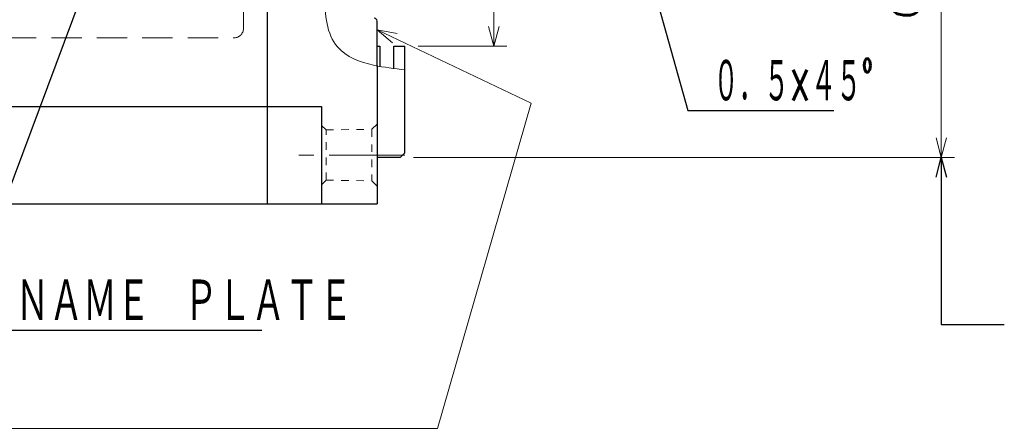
# Model space of a CAD drawing. Header units: millimetres. Extents: x 0 to 594, y 0 to 420.
# Tile 78 of 118: x 319 to 425, y 140 to 184. Entities that reach past the tile are written whole.
import ezdxf

# ---------------------------------------------------------------- set-up
doc = ezdxf.new("R2010")
doc.units = ezdxf.units.MM
doc.header["$LTSCALE"] = 0.257233
for name, pattern in [('CENTER', [50.8, 31.75, -6.35, 6.35, -6.35]), ('DASHED', [19.05, 12.7, -6.35]), ('DOTSX', [6.35, 3.175, -3.175])]:
    doc.linetypes.add(name, pattern=pattern)
doc.layers.add('NoLayerName_001', color=7, linetype='Continuous')
doc.styles.get("Standard").update_dxf_attribs({"font": 'txt', "bigfont": 'extfont2'})
doc.dimstyles.get("Standard").update_dxf_attribs({"dimtxt": 2.5, "dimasz": 2.5, "dimexe": 1, "dimexo": 1, "dimtad": 1, "dimdec": 3, "dimzin": 0, "dimdsep": 46, "dimtxsty": 'Standard', "dimcen": 2.5, "dimadec": 3, "dimazin": 0, "dimtfac": 0.75, "dimtdec": 3, "dimtmove": 0, "dimatfit": 3, "dimfxl": 1, "dimarcsym": 0})

# ---------------------------------------------------------------- blocks, each defined once
blk = doc.blocks.new('_OPEN30')
at = {"color": 0, "linetype": 'ByBlock', "lineweight": -2}
for p, q in [((-1, 0.267949), (0, 0)), ((0, 0), (-1, -0.267949)), ((0, 0), (-1, 0))]:
    blk.add_line(p, q, dxfattribs=at)
blk = doc.blocks.new('*D51')
at = {"layer": 'Defpoints', "color": 0}
for p in [(359.63, 218.95), (417.93, 218.95), (359.63, 168.95)]:
    blk.add_point(p, dxfattribs=at)
at = {"layer": 'NoLayerName_001', "color": 0, "linetype": 'Continuous', "lineweight": 13}
for p, q in [((361.05, 218.95), (419.34, 218.95)), ((417.93, 171.07), (417.93, 216.83)), ((361.05, 168.95), (419.34, 168.95))]:
    blk.add_line(p, q, dxfattribs=at)
at = {"layer": 'NoLayerName_001', "color": 0, "lineweight": 13, "xscale": 2.121340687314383, "yscale": 2.121340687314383, "zscale": 2.121340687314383}
for p, rotation in [((417.93, 218.95), 90), ((417.93, 168.95), 270)]:
    blk.add_blockref('_OPEN30', p, dxfattribs=dict(at, rotation=rotation))
at = {"layer": 'NoLayerName_001', "color": 0, "lineweight": 13, "insert": (413.63, 193.95), "char_height": 4.9498, "attachment_point": 5, "rotation": 90}
blk.add_mtext('\\A1;\\W0.8000;φ50{\\H2.474897;\\S 0^ -0.025;}', dxfattribs=at)
blk = doc.blocks.new('DIM_0002')
at = {"color": 3, "linetype": 'Continuous', "lineweight": 13}
for points in [[(116.22, 49.37), (132.82, 41.43), (122.75, 6.36), (0, 6.36)], [(117.89, 47.94), (116.22, 49.37), (118.38, 48.97)]]:
    blk.add_lwpolyline(points, dxfattribs=at)
blk = doc.blocks.new('*D66')
at = {"layer": 'Defpoints', "color": 0}
for p in [(360.13, 206.95), (360.13, 180.95), (369.71, 180.95)]:
    blk.add_point(p, dxfattribs=at)
at = {"layer": 'NoLayerName_001', "color": 0, "linetype": 'Continuous', "lineweight": 13}
for p, q in [((369.71, 206.95), (369.71, 236.09)), ((361.55, 206.95), (371.12, 206.95)), ((369.71, 204.83), (369.71, 183.07)), ((361.55, 180.95), (371.12, 180.95))]:
    blk.add_line(p, q, dxfattribs=at)
at = {"layer": 'NoLayerName_001', "color": 0, "lineweight": 13, "xscale": 2.121340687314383, "yscale": 2.121340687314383, "zscale": 2.121340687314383}
for p, rotation in [((369.71, 206.95), 90), ((369.71, 180.95), 270)]:
    blk.add_blockref('_OPEN30', p, dxfattribs=dict(at, rotation=rotation))
at = {"layer": 'NoLayerName_001', "color": 0, "lineweight": 13, "insert": (365.82, 229.77), "char_height": 4.9498, "attachment_point": 5, "rotation": 90}
blk.add_mtext('\\W0.8000;φ26', dxfattribs=at)

msp = doc.modelspace()

# ---------------------------------------------------------------- linework, layer by layer
at = {"layer": 'NoLayerName_001', "color": 7, "linetype": 'Continuous', "lineweight": 25}
for p, q in [((345.3329, 163.9516), (345.3329, 223.9516)), ((357.1329, 178.8066), (357.1329, 183.6516)), ((357.1329, 180.9516), (357.4329, 180.9516)), ((357.4329, 180.9516), (357.4329, 178.7452)), ((358.9332, 180.9516), (360.1329, 180.9516)), ((358.9332, 178.5042), (358.9332, 180.9516)), ((360.1329, 169.4516), (360.1329, 180.9516)), ((357.1329, 178.8066), (357.1329, 163.9516)), ((308.8329, 174.4516), (351.1329, 174.4516)), ((351.1329, 174.4516), (351.1329, 163.9516)), ((359.6329, 168.9516), (357.1329, 168.9516)), ((359.6329, 168.9516), (360.1329, 169.4516)), ((308.8329, 163.9516), (357.1329, 163.9516))]:
    msp.add_line(p, q, dxfattribs=at)
at = {"layer": 'NoLayerName_001', "color": 2, "linetype": 'DASHED', "lineweight": 13}
for p, q in [((342.7329, 182.8516), (342.7329, 206.7516)), ((292.6329, 181.8516), (341.7329, 181.8516))]:
    msp.add_line(p, q, dxfattribs=at)
at = {"layer": 'NoLayerName_001', "color": 2, "linetype": 'DOTSX', "lineweight": 13}
for p, q in [((351.6329, 171.9106), (351.1329, 172.4026)), ((351.6329, 171.9106), (356.583, 171.9898)), ((351.6329, 166.4947), (351.6329, 171.9106)), ((356.583, 171.9898), (357.1329, 172.5485)), ((356.583, 171.9898), (356.583, 166.4154)), ((351.6329, 166.4946), (351.1329, 166.0026)), ((351.6329, 166.4946), (356.583, 166.4154)), ((356.583, 166.4154), (357.1329, 165.8566))]:
    msp.add_line(p, q, dxfattribs=at)
at = {"layer": 'NoLayerName_001', "color": 2, "linetype": 'CENTER', "lineweight": 13}
msp.add_line((360.1329, 169.2026), (348.1329, 169.2026), dxfattribs=at)
at = {"layer": 'NoLayerName_001', "color": 7, "linetype": 'Continuous', "lineweight": 25}
msp.add_arc((356.8329, 183.6516), 0.3, 0, 90, dxfattribs=at)
at = {"layer": 'NoLayerName_001', "color": 2, "linetype": 'DASHED', "lineweight": 13}
msp.add_arc((341.7329, 182.8516), 1, 270, 0, dxfattribs=at)
at = {"layer": 'NoLayerName_001', "color": 2, "linetype": 'Continuous', "lineweight": 13}
msp.add_open_spline([(360.133, 208.3093), (358.7412, 207.5097), (356.5612, 206.0635), (352.7755, 204.5171), (352.4626, 201.1407), (352.7574, 197.9272), (353.9269, 194.7823), (352.89, 191.1625), (351.639, 187.6988), (351.3865, 183.8282), (352.8517, 180.1259), (356.4798, 178.7656), (359.0065, 178.5472), (360.133, 178.375)], degree=3, knots=[0, 0, 0, 0, 4.81531296, 8.17040641, 11.06220957, 13.98038078, 18.10542715, 20.60673772, 25.0205129, 29.21936583, 31.9708758, 36.3220092, 39.74078693, 39.74078693, 39.74078693, 39.74078693], dxfattribs=at)

# ---------------------------------------------------------------- block references
at = {"layer": 'NoLayerName_001', "color": 3, "linetype": 'Continuous', "lineweight": 13}
msp.add_blockref('DIM_0002', (240.9112, 133.351), dxfattribs=at)

# ---------------------------------------------------------------- texts
at = {"layer": 'NoLayerName_001', "color": 3, "linetype": 'Continuous', "lineweight": 13, "char_height": 4.949795, "attachment_point": 7, "line_spacing_factor": 0.771429}
for s, insert in [('\\A1;\\W0.5000;０．５×４５°', (393.3757, 174.627)), ('\\A1;\\W0.6667;\u3000ＮＡＭＥ\u3000ＰＬＡＴＥ', (314.5612, 150.9446))]:
    msp.add_mtext(s, dxfattribs=dict(at, insert=insert))

# ---------------------------------------------------------------- dimensions: what is measured, and where the dimension line sits
at = {"layer": 'NoLayerName_001', "color": 3, "linetype": 'Continuous', "lineweight": 13}
for base, p1, p2, angle, override, picture, middle in [((369.7079, 180.9516), (360.1329, 206.9516), (360.1329, 180.9516), 270, {"dimtxt": 4.949795, "dimasz": 2.121341, "dimexe": 1.414227, "dimexo": 1.414227, "dimgap": 1.414227, "dimzin": 8, "dimpost": 'φ<>', "dimblk": 'OPEN30', "dimclrd": 0, "dimclre": 0, "dimclrt": 0, "dimtp": 0, "dimtm": 0, "dimlwd": 13, "dimlwe": 13}, '*D66', (369.7079, 229.7699)), ((417.9286, 218.9516), (359.6329, 168.9516), (359.6329, 218.9516), 90, {"dimtxt": 4.949795, "dimasz": 2.121341, "dimexe": 1.414227, "dimexo": 1.414227, "dimgap": 1.414227, "dimzin": 8, "dimpost": 'φ<>', "dimblk": 'OPEN30', "dimclrd": 0, "dimclre": 0, "dimclrt": 0, "dimtol": 1, "dimtp": 0, "dimtm": 0.025, "dimtfac": 0.5, "dimtolj": 1, "dimlwd": 13, "dimlwe": 13}, '*D51', (417.9286, 193.9516))]:
    dim = msp.add_linear_dim(base=base, p1=p1, p2=p2, angle=angle, text='\\W0.8000;<>', dimstyle='Standard', override=override, dxfattribs=at)
    dim.commit()
    dim.dimension.update_dxf_attribs({"geometry": picture, "text_midpoint": middle, "dimtype": 160})

# ---------------------------------------------------------------- leaders
at = {"layer": 'NoLayerName_001', "color": 3, "linetype": 'Continuous', "lineweight": 13, "annotation_type": 0, "has_hookline": 1, "hookline_direction": 0}
for points, text_width in [([(326.8329, 190.5516), (311.8149, 150.3196), (313.9362, 150.3196)], 30.1717), ([(386.9192, 187.2378), (390.6294, 174.002), (392.7507, 174.002)], 12.9637)]:
    msp.add_leader(points, dimstyle='Standard', override={"dimtxt": 4.949795, "dimasz": 2.121341, "dimldrblk": 'OPEN30'}, dxfattribs=dict(at, text_width=text_width))
at = {"layer": 'NoLayerName_001', "color": 3, "linetype": 'Continuous', "lineweight": 13}
msp.add_leader([(417.9286, 168.9516), (417.9286, 150.9446), (424.7207, 150.9446)], dimstyle='Standard', override={"dimasz": 2.121341, "dimldrblk": 'OPEN30'}, dxfattribs=at)

doc.saveas('drawing.dxf')
